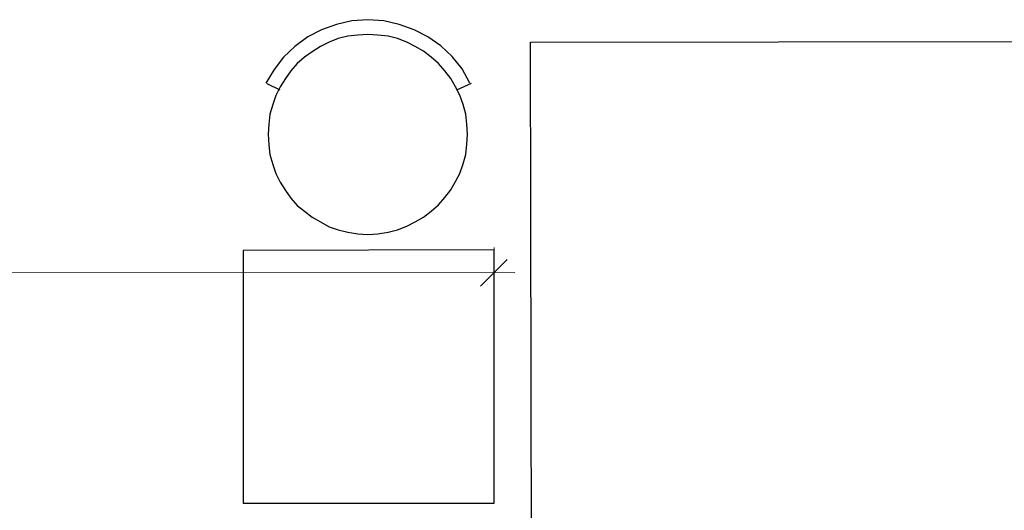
# Model space of a CAD drawing. Header units: millimetres. Extents: x 13115352 to 26511604, y 2875787 to 5794155.
# Tile 22 of 115: x 13121702 to 13124084, y 2886055 to 2887242. Entities that reach past the tile are written whole.
import ezdxf

# ---------------------------------------------------------------- set-up
doc = ezdxf.new("R2010")
doc.units = ezdxf.units.MM
doc.layers.get('0').update_dxf_attribs({"lineweight": 0})

msp = doc.modelspace()

# ---------------------------------------------------------------- linework, layer by layer
at = {"color": 32, "linetype": 'Continuous', "lineweight": 25, "true_color": 0xdd6e00}
for p, q in [((13122759.3, 2887072.8), (13122795.1, 2887088.6)), ((13122331.6, 2887071.4), (13122300, 2887087.2))]:
    msp.add_line(p, q, dxfattribs=at)
at = {"color": 32, "linetype": 'Continuous', "lineweight": 9, "true_color": 0xdd6e00}
msp.add_line((13122849.7, 2886691.1), (13122849.7, 2886682.5), dxfattribs=at)
at = {"color": 8, "linetype": 'Continuous', "lineweight": 9}
msp.add_line((13122816.7, 2886597.8), (13122881.2, 2886662.4), dxfattribs=at)
at = {"color": 251, "linetype": 'Continuous', "lineweight": 9, "true_color": 0x545454}
msp.add_line((13122899.9, 2886630.8), (13121354.3, 2886629.4), dxfattribs=at)
at = {"color": 32, "linetype": 'Continuous', "lineweight": 25, "true_color": 0xdd6e00}
msp.add_lwpolyline([(13122790.8, 2887088.6), (13122772.2, 2887123.1), (13122747.8, 2887153.2), (13122720.5, 2887179), (13122688.9, 2887200.6), (13122655.9, 2887217.8), (13122620, 2887230.7), (13122582.7, 2887239.3), (13122544, 2887242.2), (13122505.2, 2887239.3), (13122467.9, 2887230.7), (13122432, 2887217.8), (13122399, 2887200.6), (13122367.5, 2887177.6), (13122340.2, 2887151.8), (13122317.2, 2887121.6), (13122297.2, 2887088.6)], dxfattribs=at)
for points in [[(13122544, 2886722.7), (13122568.4, 2886724.1), (13122592.8, 2886728.4), (13122615.7, 2886734.2), (13122638.7, 2886742.8), (13122658.8, 2886752.8), (13122678.9, 2886764.3), (13122697.5, 2886778.7), (13122714.8, 2886794.4), (13122730.6, 2886811.7), (13122744.9, 2886830.3), (13122756.4, 2886850.4), (13122766.4, 2886870.5), (13122775, 2886893.5), (13122780.8, 2886916.4), (13122783.6, 2886940.8), (13122785.1, 2886965.2), (13122783.6, 2886989.6), (13122780.8, 2887014), (13122775, 2887037), (13122766.4, 2887059.9), (13122756.4, 2887080), (13122744.9, 2887100.1), (13122730.6, 2887118.8), (13122714.8, 2887136), (13122697.5, 2887151.8), (13122678.9, 2887166.1), (13122658.8, 2887177.6), (13122638.7, 2887187.7), (13122615.7, 2887196.3), (13122592.8, 2887202), (13122568.4, 2887204.9), (13122544, 2887206.3), (13122519.6, 2887204.9), (13122495.2, 2887202), (13122472.2, 2887196.3), (13122450.7, 2887187.7), (13122429.2, 2887177.6), (13122409.1, 2887164.7), (13122390.4, 2887151.8), (13122373.2, 2887136), (13122357.4, 2887118.8), (13122344.5, 2887100.1), (13122331.6, 2887080), (13122321.5, 2887058.5), (13122314.4, 2887037), (13122307.2, 2887014), (13122304.3, 2886989.6), (13122302.9, 2886965.2), (13122304.3, 2886939.4), (13122307.2, 2886916.4), (13122314.4, 2886892), (13122321.5, 2886870.5), (13122331.6, 2886849), (13122344.5, 2886828.9), (13122357.4, 2886810.2), (13122373.2, 2886793), (13122390.4, 2886778.7), (13122409.1, 2886764.3), (13122429.2, 2886752.8), (13122450.7, 2886741.3), (13122472.2, 2886734.2), (13122495.2, 2886728.4), (13122519.6, 2886724.1)], [(13122242.6, 2886072.6), (13122849.7, 2886072.6), (13122849.7, 2886685.4), (13122242.6, 2886683.9)]]:
    msp.add_lwpolyline(points, close=True, dxfattribs=at)
at = {"color": 7, "linetype": 'Continuous', "lineweight": 25}
msp.add_lwpolyline([(13122937.2, 2887187.7), (13128334.6, 2887194.8), (13128349, 2880203), (13122951.6, 2880195.8)], close=True, dxfattribs=at)

doc.saveas('drawing.dxf')
